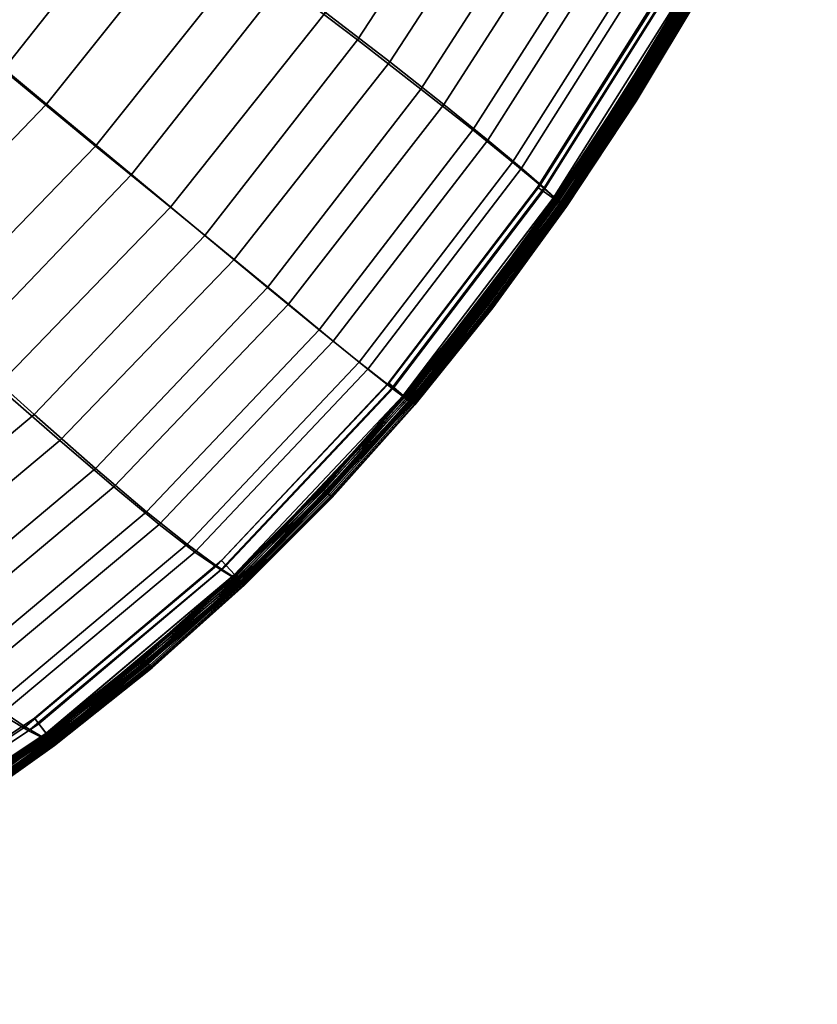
# Model space of a CAD drawing. Header units: millimetres. Extents: x -43 to 657, y -451 to 434.
# Tile 14 of 170: x 545 to 623, y -411 to -314. Entities that reach past the tile are written whole.
import ezdxf

# ---------------------------------------------------------------- set-up
doc = ezdxf.new("R2010")
doc.units = ezdxf.units.MM
doc.layers.add('_P - MAT - F_B - HOR', color=7, linetype='Continuous', lineweight=30, true_color=0xffbf7f)

msp = doc.modelspace()

# ---------------------------------------------------------------- meshes
at = {"layer": '_P - MAT - F_B - HOR'}
mesh = msp.add_polyface(dxfattribs=at)
corners = [(547.475, -384.787, 284.326), (566.081, -369.099, 284.391), (564.307, -367.92, 298.511), (545.569, -383.672, 298.365), (561.414, -365.809, 316.632), (542.553, -381.62, 316.394), (521.804, -395.424, 315.965), (538.576, -378.45, 334.25), (517.816, -392.222, 333.645), (557.459, -362.634, 334.561), (552.469, -358.389, 351.476), (533.672, -374.139, 351.113), (513.03, -387.831, 350.372), (527.861, -368.71, 367.009), (507.483, -382.285, 366.194), (546.463, -353.103, 367.404), (539.479, -346.818, 382.404), (521.197, -362.213, 382.007), (501.248, -375.646, 381.189), (563.159, -335.573, 367.386), (555.969, -329.597, 382.406), (513.69, -354.648, 396.123), (494.34, -367.913, 395.37), (531.504, -339.527, 396.48), (522.303, -331.005, 409.402), (505.11, -345.777, 409.122), (486.515, -358.817, 408.481), (547.677, -322.717, 396.502), (562.249, -304.436, 396.293), (552.218, -297.007, 409.208), (538.016, -314.696, 409.415), (511.462, -320.814, 420.973), (495.056, -335.127, 420.793), (498.051, -307.863, 431.38), (482.675, -321.53, 431.274), (526.529, -305.102, 420.933), (540.178, -288.108, 420.69), (512.216, -292.934, 431.298), (545.911, -384.086, 245.881), (543.216, -382.456, 227.684), (562.189, -366.587, 227.422), (564.709, -368.322, 245.727), (547.593, -384.917, 260.009), (566.225, -369.239, 259.941), (522.334, -396.278, 228.146), (518.677, -393.69, 210.213), (539.62, -379.806, 209.547), (514.305, -390.048, 193.034), (535.196, -376.14, 192.202), (554.258, -360.178, 191.755), (558.684, -363.858, 209.179), (487.027, -397.098, 177.767), (481.732, -391.375, 161.935), (503.593, -379.801, 160.519), (509.273, -385.385, 176.481), (529.997, -371.527, 175.544), (524.036, -366.062, 159.509), (542.827, -350.317, 158.987), (548.972, -355.64, 175.057), (559.795, -332.8, 158.952), (566.04, -337.919, 175.042), (497.196, -373.257, 145.094), (517.228, -359.687, 144.014), (489.706, -365.1, 129.977), (509.151, -351.696, 128.862), (527.147, -336.35, 128.3), (535.717, -344.12, 143.442), (552.449, -326.838, 143.362), (543.408, -319.358, 128.232), (557.913, -300.993, 128.507), (567.392, -308.075, 143.594), (481.107, -355.094, 115.419), (499.773, -341.819, 114.341), (490.971, -332.176, 102.768), (507.511, -317.433, 102.491), (517.058, -326.751, 113.908), (532.573, -310.122, 113.965), (522.257, -301.217, 102.684), (546.4, -292.272, 114.406), (548.228, -385.207, 277.708), (566.776, -369.548, 277.73), (566.814, -369.58, 266.638), (548.254, -385.222, 266.66), (566.071, -368.758, 272.695), (547.624, -384.324, 272.696), (546.906, -383.379, 272.441), (565.257, -367.896, 272.44), (546.487, -382.829, 272.135), (564.782, -367.394, 272.135), (547.624, -384.322, 271.639), (566.073, -368.759, 271.639), (565.257, -367.896, 271.853), (546.906, -383.378, 271.854), (564.782, -367.394, 272.135), (546.487, -382.829, 272.135), (484.461, -324.787, 96.096), (500.405, -310.401, 95.902), (514.607, -294.614, 96.132), (566.743, -369.469, 273.068), (548.216, -385.103, 273.068), (548.141, -385.004, 272.949), (566.658, -369.379, 272.948), (548.012, -384.834, 272.847), (566.512, -369.224, 272.846), (548.219, -385.102, 271.3), (566.748, -369.472, 271.299), (566.662, -369.381, 271.415), (548.143, -385.003, 271.415), (566.514, -369.225, 271.51), (548.013, -384.832, 271.51)]
mesh.append_faces([[corners[k] for k in face] for face in [(0, 1, 2, 3), (3, 2, 4, 5), (6, 5, 7, 8), (5, 4, 9, 7), (7, 9, 10, 11), (8, 7, 11, 12), (12, 11, 13, 14), (11, 10, 15, 13), (13, 15, 16, 17), (14, 13, 17, 18), (15, 19, 20, 16), (18, 17, 21, 22), (17, 16, 23, 21), (21, 23, 24, 25), (22, 21, 25, 26), (16, 20, 27, 23), (27, 28, 29, 30), (23, 27, 30, 24), (25, 24, 31, 32), (32, 31, 33, 34), (24, 30, 35, 31), (30, 29, 36, 35), (31, 35, 37, 33), (38, 39, 40, 41), (42, 38, 41, 43), (44, 45, 46, 39), (45, 47, 48, 46), (46, 48, 49, 50), (39, 46, 50, 40), (51, 52, 53, 54), (47, 54, 55, 48), (54, 53, 56, 55), (55, 56, 57, 58), (48, 55, 58, 49), (58, 57, 59, 60), (53, 61, 62, 56), (61, 63, 64, 62), (62, 64, 65, 66), (56, 62, 66, 57), (57, 66, 67, 59), (66, 65, 68, 67), (67, 68, 69, 70), (63, 71, 72, 64), (72, 73, 74, 75), (64, 72, 75, 65), (65, 75, 76, 68), (75, 74, 77, 76), (68, 76, 78, 69), (79, 80, 1, 0), (42, 43, 81, 82), (83, 84, 85, 86), (86, 85, 87, 88), (89, 90, 91, 92), (92, 91, 93, 94), (73, 95, 96, 74), (74, 96, 97, 77), (98, 99, 100, 101), (101, 100, 102, 103), (103, 102, 84, 83), (104, 105, 106, 107), (107, 106, 108, 109), (109, 108, 90, 89)]])
mesh = msp.add_polyface(dxfattribs=at)
corners = [(582.714, -351.442, 284.417), (597.548, -331.994, 284.413), (595.976, -330.642, 298.472), (581.054, -350.176, 298.536), (593.274, -328.387, 316.498), (578.266, -347.988, 316.644), (610.781, -310.957, 284.397), (609.276, -309.546, 298.369), (606.646, -307.27, 316.292), (589.372, -325.238, 334.335), (574.335, -344.809, 334.551), (584.3, -321.232, 351.195), (569.288, -340.658, 351.451), (602.787, -304.208, 334.06), (597.72, -300.411, 350.887), (578.102, -316.413, 367.127), (563.159, -335.573, 367.386), (570.775, -310.821, 382.17), (555.969, -329.597, 382.406), (591.481, -295.919, 366.814), (584.037, -290.757, 381.854), (562.249, -304.436, 396.293), (547.677, -322.717, 396.502), (581.472, -350.521, 245.7), (579.107, -348.675, 227.398), (594.142, -328.971, 227.55), (596.382, -330.914, 245.768), (582.852, -351.556, 259.916), (597.661, -332.069, 259.922), (609.662, -309.764, 245.881), (610.867, -311.004, 259.943), (607.515, -307.759, 227.782), (575.712, -345.918, 209.159), (571.337, -342.306, 191.738), (586.546, -322.747, 192.013), (590.851, -326.232, 209.385), (604.3, -305.059, 209.72), (600.044, -301.727, 192.404), (566.04, -337.919, 175.042), (559.795, -332.8, 158.952), (574.954, -313.725, 159.214), (581.269, -318.574, 175.327), (594.775, -297.808, 175.716), (588.373, -293.287, 159.577), (552.449, -326.838, 143.362), (567.392, -308.075, 143.594), (580.58, -288.028, 143.953), (598.237, -332.592, 275.698), (611.433, -311.587, 275.704), (611.355, -311.51, 277.771), (598.152, -332.519, 277.76), (611.327, -311.492, 266.602), (598.151, -332.517, 266.611), (611.396, -311.564, 268.673), (598.223, -332.582, 268.678), (583.358, -351.928, 277.746), (583.384, -351.949, 266.622), (582.555, -351.229, 271.64), (597.256, -331.903, 271.643), (596.284, -331.221, 271.862), (581.654, -350.455, 271.856), (595.718, -330.824, 272.145), (581.129, -350.005, 272.138), (597.26, -331.907, 272.7), (582.555, -351.229, 272.697), (581.654, -350.456, 272.443), (596.286, -331.223, 272.449), (581.129, -350.005, 272.138), (595.718, -330.824, 272.145), (610.382, -310.979, 271.647), (609.353, -310.385, 271.868), (608.755, -310.04, 272.153), (623.05, -289.027, 268.668), (623.055, -289.03, 269.777), (611.4, -311.566, 269.777), (611.393, -311.563, 270.558), (598.214, -332.576, 270.557), (598.223, -332.582, 269.777), (623.075, -289.041, 273.819), (623.092, -289.049, 274.601), (611.427, -311.583, 274.6), (611.412, -311.574, 273.819), (623.101, -289.053, 275.71), (598.233, -332.59, 274.599), (598.222, -332.582, 273.818), (610.39, -310.984, 272.703), (609.358, -310.388, 272.455), (595.718, -330.824, 272.145), (608.755, -310.04, 272.153), (597.787, -332.276, 272.849), (583.042, -351.647, 272.847), (583.042, -351.647, 271.511), (597.782, -332.273, 271.512), (611.381, -311.556, 273.408), (623.042, -289.025, 273.408), (598.194, -332.562, 273.407), (598.142, -332.526, 273.213), (611.326, -311.525, 273.214), (598.064, -332.471, 273.07), (611.242, -311.476, 273.071), (597.962, -332.399, 272.95), (611.134, -311.414, 272.952), (610.948, -311.306, 272.851), (611.367, -311.548, 270.968), (598.188, -332.558, 270.968), (611.314, -311.517, 271.161), (598.138, -332.522, 271.16), (611.232, -311.47, 271.302), (598.059, -332.467, 271.301), (611.124, -311.408, 271.418), (597.957, -332.396, 271.417), (610.938, -311.3, 271.514)]
mesh.append_faces([[corners[k] for k in face] for face in [(0, 1, 2, 3), (3, 2, 4, 5), (1, 6, 7, 2), (2, 7, 8, 4), (5, 4, 9, 10), (10, 9, 11, 12), (4, 8, 13, 9), (9, 13, 14, 11), (12, 11, 15, 16), (16, 15, 17, 18), (11, 14, 19, 15), (15, 19, 20, 17), (18, 17, 21, 22), (23, 24, 25, 26), (27, 23, 26, 28), (28, 26, 29, 30), (26, 25, 31, 29), (32, 33, 34, 35), (24, 32, 35, 25), (25, 35, 36, 31), (35, 34, 37, 36), (38, 39, 40, 41), (33, 38, 41, 34), (34, 41, 42, 37), (41, 40, 43, 42), (39, 44, 45, 40), (40, 45, 46, 43), (47, 48, 49, 50), (50, 49, 6, 1), (28, 30, 51, 52), (52, 51, 53, 54), (55, 50, 1, 0), (27, 28, 52, 56), (57, 58, 59, 60), (60, 59, 61, 62), (63, 64, 65, 66), (66, 65, 67, 68), (58, 69, 70, 59), (59, 70, 71, 61), (72, 73, 74, 53), (74, 75, 76, 77), (53, 74, 77, 54), (78, 79, 80, 81), (79, 82, 48, 80), (80, 48, 47, 83), (81, 80, 83, 84), (85, 63, 66, 86), (86, 66, 87, 88), (89, 90, 64, 63), (91, 92, 58, 57), (78, 81, 93, 94), (81, 84, 95, 93), (93, 95, 96, 97), (97, 96, 98, 99), (99, 98, 100, 101), (101, 100, 89, 102), (102, 89, 63, 85), (76, 75, 103, 104), (104, 103, 105, 106), (106, 105, 107, 108), (108, 107, 109, 110), (110, 109, 111, 92), (92, 111, 69, 58)]])
mesh = msp.add_polyface(dxfattribs=at)
corners = [(617.737, -300.533, 272.55), (611.704, -311.633, 272.55), (611.766, -311.668, 272.376), (617.801, -300.566, 272.376), (611.788, -311.681, 272.188), (617.823, -300.577, 272.189), (617.502, -300.411, 272.815), (611.474, -311.501, 272.815), (611.604, -311.576, 272.7), (617.635, -300.48, 272.7), (617.181, -300.244, 272.912), (611.161, -311.322, 272.912), (611.323, -311.415, 272.887), (617.347, -300.331, 272.888), (616.861, -300.078, 272.815), (610.847, -311.142, 272.815), (610.998, -311.229, 272.887), (617.015, -300.158, 272.888), (616.626, -299.956, 272.551), (610.617, -311.011, 272.55), (610.717, -311.068, 272.7), (616.728, -300.009, 272.7), (616.861, -300.078, 271.562), (610.847, -311.142, 271.562), (610.717, -311.068, 271.677), (616.728, -300.009, 271.677), (617.181, -300.244, 271.465), (611.161, -311.322, 271.465), (610.998, -311.229, 271.49), (617.015, -300.158, 271.49), (617.502, -300.411, 271.562), (611.474, -311.501, 271.562), (611.323, -311.415, 271.49), (617.348, -300.331, 271.49), (617.737, -300.533, 271.827), (611.704, -311.633, 271.827), (611.604, -311.575, 271.677), (617.635, -300.48, 271.677), (611.767, -311.668, 272.001), (617.801, -300.566, 272.001), (605.287, -322.35, 272.55), (605.348, -322.389, 272.376), (605.369, -322.402, 272.188), (605.063, -322.209, 272.815), (605.19, -322.289, 272.7), (604.757, -322.016, 272.912), (604.915, -322.116, 272.887), (604.452, -321.824, 272.815), (604.599, -321.917, 272.887), (604.228, -321.683, 272.55), (604.325, -321.744, 272.7), (597.451, -331.964, 272.55), (597.545, -332.029, 272.7), (610.533, -310.963, 272.189), (604.146, -321.631, 272.188), (604.167, -321.644, 272.376), (610.555, -310.975, 272.376), (597.371, -331.909, 272.188), (597.392, -331.923, 272.375), (610.617, -311.011, 271.827), (604.228, -321.683, 271.826), (604.167, -321.644, 272.001), (610.555, -310.975, 272.001), (597.451, -331.964, 271.826), (597.392, -331.923, 272.001), (597.371, -331.909, 272.188), (604.146, -321.631, 272.188), (604.146, -321.631, 272.188), (610.533, -310.963, 272.189), (604.452, -321.824, 271.562), (604.325, -321.744, 271.677), (597.545, -332.029, 271.676), (604.757, -322.016, 271.465), (604.599, -321.917, 271.489), (605.063, -322.209, 271.562), (604.915, -322.116, 271.489), (605.287, -322.35, 271.826), (605.19, -322.289, 271.677), (605.348, -322.389, 272.001)]
mesh.append_faces([[corners[k] for k in face] for face in [(0, 1, 2, 3), (3, 2, 4, 5), (6, 7, 8, 9), (9, 8, 1, 0), (10, 11, 12, 13), (13, 12, 7, 6), (14, 15, 16, 17), (17, 16, 11, 10), (18, 19, 20, 21), (21, 20, 15, 14), (22, 23, 24, 25), (26, 27, 28, 29), (29, 28, 23, 22), (30, 31, 32, 33), (33, 32, 27, 26), (34, 35, 36, 37), (37, 36, 31, 30), (5, 4, 38, 39), (39, 38, 35, 34), (1, 40, 41, 2), (2, 41, 42, 4), (7, 43, 44, 8), (8, 44, 40, 1), (11, 45, 46, 12), (12, 46, 43, 7), (15, 47, 48, 16), (16, 48, 45, 11), (19, 49, 50, 20), (49, 51, 52, 50), (20, 50, 47, 15), (53, 54, 55, 56), (54, 57, 58, 55), (55, 58, 51, 49), (56, 55, 49, 19), (59, 60, 61, 62), (60, 63, 64, 61), (61, 64, 65, 66), (62, 61, 67, 68), (23, 69, 70, 24), (70, 71, 63, 60), (24, 70, 60, 59), (27, 72, 73, 28), (28, 73, 69, 23), (31, 74, 75, 32), (32, 75, 72, 27), (35, 76, 77, 36), (36, 77, 74, 31), (4, 42, 78, 38), (38, 78, 76, 35)]])
mesh = msp.add_polyface(dxfattribs=at)
corners = [(605.287, -322.35, 272.55), (598.479, -332.678, 272.55), (598.538, -332.719, 272.375), (605.348, -322.389, 272.376), (598.558, -332.733, 272.188), (605.369, -322.402, 272.188), (605.063, -322.209, 272.815), (598.261, -332.527, 272.815), (598.384, -332.612, 272.7), (605.19, -322.289, 272.7), (604.757, -322.016, 272.912), (597.965, -332.321, 272.912), (598.118, -332.428, 272.887), (604.915, -322.116, 272.887), (604.452, -321.824, 272.815), (597.668, -332.115, 272.815), (597.811, -332.214, 272.887), (604.599, -321.917, 272.887), (604.325, -321.744, 272.7), (597.545, -332.029, 272.7), (604.452, -321.824, 271.562), (597.668, -332.115, 271.561), (597.545, -332.029, 271.676), (604.325, -321.744, 271.677), (604.757, -322.016, 271.465), (597.965, -332.321, 271.464), (597.811, -332.214, 271.489), (604.599, -321.917, 271.489), (605.063, -322.209, 271.562), (598.261, -332.527, 271.561), (598.118, -332.428, 271.489), (604.915, -322.116, 271.489), (605.287, -322.35, 271.826), (598.479, -332.678, 271.826), (598.384, -332.613, 271.676), (605.19, -322.289, 271.677), (598.538, -332.719, 272.001), (605.348, -322.389, 272.001), (591.268, -342.605, 272.55), (591.325, -342.649, 272.375), (591.345, -342.664, 272.188), (591.058, -342.444, 272.814), (591.177, -342.535, 272.699), (590.772, -342.224, 272.911), (590.92, -342.338, 272.887), (590.485, -342.004, 272.814), (590.623, -342.11, 272.887), (597.451, -331.964, 272.55), (590.275, -341.843, 272.55), (590.367, -341.913, 272.699), (582.679, -351.297, 272.549), (582.767, -351.372, 272.699), (582.881, -351.468, 272.814), (597.371, -331.909, 272.188), (590.199, -341.784, 272.188), (590.218, -341.799, 272.375), (597.392, -331.923, 272.375), (582.606, -351.234, 272.187), (582.625, -351.251, 272.375), (597.451, -331.964, 271.826), (590.275, -341.843, 271.826), (590.218, -341.799, 272), (597.392, -331.923, 272.001), (582.679, -351.297, 271.826), (582.624, -351.25, 272), (582.606, -351.234, 272.187), (590.199, -341.784, 272.188), (590.199, -341.784, 272.188), (597.371, -331.909, 272.188), (590.485, -342.004, 271.561), (590.367, -341.913, 271.676), (582.881, -351.468, 271.561), (582.767, -351.372, 271.676), (590.772, -342.224, 271.464), (590.623, -342.11, 271.489), (591.058, -342.444, 271.561), (590.92, -342.338, 271.489), (591.268, -342.605, 271.826), (591.177, -342.535, 271.676), (591.325, -342.649, 272)]
mesh.append_faces([[corners[k] for k in face] for face in [(0, 1, 2, 3), (3, 2, 4, 5), (6, 7, 8, 9), (9, 8, 1, 0), (10, 11, 12, 13), (13, 12, 7, 6), (14, 15, 16, 17), (17, 16, 11, 10), (18, 19, 15, 14), (20, 21, 22, 23), (24, 25, 26, 27), (27, 26, 21, 20), (28, 29, 30, 31), (31, 30, 25, 24), (32, 33, 34, 35), (35, 34, 29, 28), (5, 4, 36, 37), (37, 36, 33, 32), (1, 38, 39, 2), (2, 39, 40, 4), (7, 41, 42, 8), (8, 42, 38, 1), (11, 43, 44, 12), (12, 44, 41, 7), (15, 45, 46, 16), (16, 46, 43, 11), (47, 48, 49, 19), (48, 50, 51, 49), (49, 51, 52, 45), (19, 49, 45, 15), (53, 54, 55, 56), (54, 57, 58, 55), (55, 58, 50, 48), (56, 55, 48, 47), (59, 60, 61, 62), (60, 63, 64, 61), (61, 64, 65, 66), (62, 61, 67, 68), (21, 69, 70, 22), (69, 71, 72, 70), (70, 72, 63, 60), (22, 70, 60, 59), (25, 73, 74, 26), (26, 74, 69, 21), (29, 75, 76, 30), (30, 76, 73, 25), (33, 77, 78, 34), (34, 78, 75, 29), (4, 40, 79, 36), (36, 79, 77, 33)]])
mesh = msp.add_polyface(dxfattribs=at)
corners = [(566.081, -369.099, 284.391), (582.714, -351.442, 284.417), (581.054, -350.176, 298.536), (564.307, -367.92, 298.511), (578.266, -347.988, 316.644), (561.414, -365.809, 316.632), (574.335, -344.809, 334.551), (557.459, -362.634, 334.561), (569.288, -340.658, 351.451), (552.469, -358.389, 351.476), (563.159, -335.573, 367.386), (546.463, -353.103, 367.404), (566.225, -369.239, 259.941), (564.709, -368.322, 245.727), (581.472, -350.521, 245.7), (582.852, -351.556, 259.916), (562.189, -366.587, 227.422), (579.107, -348.675, 227.398), (558.684, -363.858, 209.179), (575.712, -345.918, 209.159), (554.258, -360.178, 191.755), (571.337, -342.306, 191.738), (548.972, -355.64, 175.057), (566.04, -337.919, 175.042), (566.877, -369.614, 275.686), (583.451, -351.999, 275.692), (583.358, -351.928, 277.746), (566.776, -369.548, 277.73), (598.237, -332.592, 275.698), (598.152, -332.519, 277.76), (583.384, -351.949, 266.622), (566.814, -369.58, 266.638), (598.151, -332.517, 266.611), (598.223, -332.582, 268.678), (583.459, -352.005, 268.683), (566.896, -369.627, 268.688), (548.336, -385.266, 275.68), (548.228, -385.207, 277.708), (548.254, -385.222, 266.66), (548.347, -385.266, 268.694), (566.073, -368.759, 271.639), (582.555, -351.229, 271.64), (581.654, -350.455, 271.856), (565.257, -367.896, 271.853), (581.129, -350.005, 272.138), (564.782, -367.394, 272.135), (582.555, -351.229, 272.697), (566.071, -368.758, 272.695), (565.257, -367.896, 272.44), (581.654, -350.456, 272.443), (564.782, -367.394, 272.135), (581.129, -350.005, 272.138), (566.892, -369.624, 269.778), (548.345, -385.265, 269.778), (566.882, -369.613, 270.557), (548.336, -385.255, 270.557), (566.872, -369.607, 273.817), (566.879, -369.614, 274.597), (548.337, -385.265, 274.596), (548.331, -385.255, 273.818), (598.223, -332.582, 269.777), (583.457, -352.003, 269.777), (598.214, -332.576, 270.557), (583.446, -351.994, 270.557), (598.222, -332.582, 273.818), (598.233, -332.59, 274.599), (583.45, -351.998, 274.598), (583.442, -351.991, 273.818), (583.417, -351.97, 273.406), (598.194, -332.562, 273.407), (566.85, -369.583, 273.406), (566.808, -369.539, 273.212), (583.37, -351.929, 273.213), (598.142, -332.526, 273.213), (583.298, -351.867, 273.069), (598.064, -332.471, 273.07), (566.743, -369.469, 273.068), (566.658, -369.379, 272.948), (583.204, -351.787, 272.949), (597.962, -332.399, 272.95), (583.042, -351.647, 272.847), (597.787, -332.276, 272.849), (566.512, -369.224, 272.846), (583.42, -351.972, 270.967), (566.857, -369.588, 270.967), (598.188, -332.558, 270.968), (598.138, -332.522, 271.16), (583.373, -351.931, 271.159), (566.814, -369.542, 271.159), (583.3, -351.868, 271.3), (566.748, -369.472, 271.299), (598.059, -332.467, 271.301), (597.957, -332.396, 271.417), (583.205, -351.787, 271.416), (566.662, -369.381, 271.415), (583.042, -351.647, 271.511), (566.514, -369.225, 271.51), (597.782, -332.273, 271.512), (548.311, -385.229, 273.406), (548.274, -385.179, 273.212), (548.216, -385.103, 273.068), (548.315, -385.228, 270.967), (548.277, -385.178, 271.159), (548.219, -385.102, 271.3)]
mesh.append_faces([[corners[k] for k in face] for face in [(0, 1, 2, 3), (3, 2, 4, 5), (5, 4, 6, 7), (7, 6, 8, 9), (9, 8, 10, 11), (12, 13, 14, 15), (13, 16, 17, 14), (16, 18, 19, 17), (18, 20, 21, 19), (20, 22, 23, 21), (24, 25, 26, 27), (25, 28, 29, 26), (27, 26, 1, 0), (12, 15, 30, 31), (30, 32, 33, 34), (31, 30, 34, 35), (36, 24, 27, 37), (38, 31, 35, 39), (40, 41, 42, 43), (43, 42, 44, 45), (46, 47, 48, 49), (49, 48, 50, 51), (35, 52, 53, 39), (52, 54, 55, 53), (56, 57, 58, 59), (57, 24, 36, 58), (33, 60, 61, 34), (60, 62, 63, 61), (61, 63, 54, 52), (34, 61, 52, 35), (64, 65, 66, 67), (65, 28, 25, 66), (66, 25, 24, 57), (67, 66, 57, 56), (64, 67, 68, 69), (67, 56, 70, 68), (68, 70, 71, 72), (69, 68, 72, 73), (73, 72, 74, 75), (72, 71, 76, 74), (74, 76, 77, 78), (75, 74, 78, 79), (79, 78, 80, 81), (78, 77, 82, 80), (80, 82, 47, 46), (54, 63, 83, 84), (63, 62, 85, 83), (83, 85, 86, 87), (84, 83, 87, 88), (88, 87, 89, 90), (87, 86, 91, 89), (89, 91, 92, 93), (90, 89, 93, 94), (94, 93, 95, 96), (93, 92, 97, 95), (96, 95, 41, 40), (56, 59, 98, 70), (70, 98, 99, 71), (71, 99, 100, 76), (55, 54, 84, 101), (101, 84, 88, 102), (102, 88, 90, 103)]])
mesh = msp.add_polyface(dxfattribs=at)
corners = [(591.268, -342.605, 272.55), (583.633, -352.108, 272.549), (583.687, -352.154, 272.375), (591.325, -342.649, 272.375), (583.706, -352.17, 272.188), (591.345, -342.664, 272.188), (591.058, -342.444, 272.814), (583.431, -351.936, 272.814), (583.545, -352.033, 272.699), (591.177, -342.535, 272.699), (590.772, -342.224, 272.911), (583.156, -351.702, 272.911), (583.298, -351.824, 272.886), (590.92, -342.338, 272.887), (590.485, -342.004, 272.814), (582.881, -351.468, 272.814), (583.014, -351.581, 272.886), (590.623, -342.11, 272.887), (590.772, -342.224, 271.464), (583.156, -351.702, 271.464), (583.014, -351.581, 271.489), (590.623, -342.11, 271.489), (582.881, -351.468, 271.561), (590.485, -342.004, 271.561), (591.058, -342.444, 271.561), (583.431, -351.936, 271.561), (583.298, -351.823, 271.489), (590.92, -342.338, 271.489), (591.268, -342.605, 271.826), (583.633, -352.108, 271.826), (583.545, -352.033, 271.676), (591.177, -342.535, 271.676), (583.687, -352.154, 272), (591.325, -342.649, 272), (575.547, -361.162, 272.549), (575.599, -361.212, 272.375), (566.987, -369.746, 272.549), (567.037, -369.798, 272.375), (567.054, -369.816, 272.187), (575.617, -361.229, 272.187), (575.355, -360.981, 272.814), (575.463, -361.083, 272.699), (566.806, -369.554, 272.814), (566.908, -369.662, 272.699), (575.092, -360.733, 272.911), (575.228, -360.861, 272.886), (574.83, -360.484, 272.814), (574.956, -360.604, 272.886), (582.679, -351.297, 272.549), (574.638, -360.303, 272.549), (574.721, -360.382, 272.699), (582.767, -351.372, 272.699), (582.606, -351.234, 272.187), (574.568, -360.236, 272.187), (574.586, -360.253, 272.375), (582.625, -351.251, 272.375), (582.679, -351.297, 271.826), (574.638, -360.303, 271.825), (574.586, -360.253, 272), (582.624, -351.25, 272), (574.568, -360.236, 272.187), (582.606, -351.234, 272.187), (574.83, -360.484, 271.561), (574.721, -360.382, 271.676), (582.767, -351.372, 271.676), (575.092, -360.733, 271.464), (574.957, -360.604, 271.488), (575.355, -360.981, 271.561), (575.228, -360.861, 271.488), (566.806, -369.554, 271.56), (566.686, -369.427, 271.488), (575.547, -361.162, 271.825), (575.463, -361.083, 271.676), (566.987, -369.746, 271.825), (566.908, -369.662, 271.676), (575.599, -361.212, 272), (567.037, -369.798, 272)]
mesh.append_faces([[corners[k] for k in face] for face in [(0, 1, 2, 3), (3, 2, 4, 5), (6, 7, 8, 9), (9, 8, 1, 0), (10, 11, 12, 13), (13, 12, 7, 6), (14, 15, 16, 17), (17, 16, 11, 10), (18, 19, 20, 21), (21, 20, 22, 23), (24, 25, 26, 27), (27, 26, 19, 18), (28, 29, 30, 31), (31, 30, 25, 24), (5, 4, 32, 33), (33, 32, 29, 28), (1, 34, 35, 2), (34, 36, 37, 35), (35, 37, 38, 39), (2, 35, 39, 4), (7, 40, 41, 8), (40, 42, 43, 41), (41, 43, 36, 34), (8, 41, 34, 1), (11, 44, 45, 12), (12, 45, 40, 7), (15, 46, 47, 16), (16, 47, 44, 11), (48, 49, 50, 51), (51, 50, 46, 15), (52, 53, 54, 55), (55, 54, 49, 48), (56, 57, 58, 59), (59, 58, 60, 61), (22, 62, 63, 64), (64, 63, 57, 56), (19, 65, 66, 20), (20, 66, 62, 22), (25, 67, 68, 26), (67, 69, 70, 68), (26, 68, 65, 19), (29, 71, 72, 30), (71, 73, 74, 72), (72, 74, 69, 67), (30, 72, 67, 25), (4, 39, 75, 32), (39, 38, 76, 75), (75, 76, 73, 71), (32, 75, 71, 29)]])
mesh = msp.add_polyface(dxfattribs=at)
corners = [(575.092, -360.733, 272.911), (566.557, -369.292, 272.911), (566.686, -369.427, 272.886), (575.228, -360.861, 272.886), (566.806, -369.554, 272.814), (575.355, -360.981, 272.814), (574.83, -360.484, 272.814), (566.309, -369.029, 272.814), (566.429, -369.156, 272.886), (574.956, -360.604, 272.886), (574.638, -360.303, 272.549), (566.127, -368.837, 272.549), (566.206, -368.921, 272.699), (574.721, -360.382, 272.699), (574.568, -360.236, 272.187), (566.061, -368.767, 272.187), (566.078, -368.785, 272.375), (574.586, -360.253, 272.375), (574.638, -360.303, 271.825), (566.127, -368.837, 271.825), (566.078, -368.785, 272), (574.586, -360.253, 272), (566.061, -368.767, 272.187), (574.568, -360.236, 272.187), (574.83, -360.484, 271.561), (566.309, -369.029, 271.561), (566.206, -368.921, 271.676), (574.721, -360.382, 271.676), (575.092, -360.733, 271.464), (566.557, -369.292, 271.464), (566.429, -369.156, 271.488), (574.957, -360.604, 271.488), (575.228, -360.861, 271.488), (566.686, -369.427, 271.488), (566.987, -369.746, 272.549), (557.937, -377.839, 272.549), (557.983, -377.894, 272.375), (567.037, -369.798, 272.375), (548.395, -385.443, 272.549), (548.439, -385.5, 272.375), (548.454, -385.52, 272.187), (557.999, -377.913, 272.187), (567.054, -369.816, 272.187), (557.766, -377.638, 272.814), (557.862, -377.752, 272.699), (566.908, -369.662, 272.699), (548.236, -385.232, 272.814), (548.326, -385.351, 272.699), (557.533, -377.362, 272.911), (557.653, -377.505, 272.886), (548.019, -384.944, 272.911), (548.131, -385.093, 272.886), (557.3, -377.086, 272.814), (557.412, -377.219, 272.886), (557.129, -376.884, 272.549), (557.203, -376.972, 272.699), (557.066, -376.81, 272.187), (557.082, -376.829, 272.375), (557.129, -376.884, 271.825), (557.082, -376.829, 272), (557.066, -376.81, 272.187), (566.061, -368.767, 272.187), (557.3, -377.086, 271.561), (557.203, -376.972, 271.676), (557.533, -377.362, 271.464), (557.412, -377.219, 271.488), (566.806, -369.554, 271.56), (557.766, -377.638, 271.561), (557.653, -377.505, 271.488), (548.236, -385.232, 271.561), (548.131, -385.093, 271.488), (566.987, -369.746, 271.825), (557.937, -377.839, 271.825), (557.862, -377.752, 271.676), (566.908, -369.662, 271.676), (548.395, -385.443, 271.826), (548.326, -385.351, 271.676), (557.983, -377.894, 272), (567.037, -369.798, 272), (548.439, -385.5, 272)]
mesh.append_faces([[corners[k] for k in face] for face in [(0, 1, 2, 3), (3, 2, 4, 5), (6, 7, 8, 9), (9, 8, 1, 0), (10, 11, 12, 13), (13, 12, 7, 6), (14, 15, 16, 17), (17, 16, 11, 10), (18, 19, 20, 21), (21, 20, 22, 23), (24, 25, 26, 27), (27, 26, 19, 18), (28, 29, 30, 31), (31, 30, 25, 24), (32, 33, 29, 28), (34, 35, 36, 37), (35, 38, 39, 36), (36, 39, 40, 41), (37, 36, 41, 42), (4, 43, 44, 45), (43, 46, 47, 44), (44, 47, 38, 35), (45, 44, 35, 34), (1, 48, 49, 2), (48, 50, 51, 49), (49, 51, 46, 43), (2, 49, 43, 4), (7, 52, 53, 8), (8, 53, 48, 1), (11, 54, 55, 12), (12, 55, 52, 7), (15, 56, 57, 16), (16, 57, 54, 11), (19, 58, 59, 20), (20, 59, 60, 61), (25, 62, 63, 26), (26, 63, 58, 19), (29, 64, 65, 30), (30, 65, 62, 25), (66, 67, 68, 33), (67, 69, 70, 68), (33, 68, 64, 29), (71, 72, 73, 74), (72, 75, 76, 73), (73, 76, 69, 67), (74, 73, 67, 66), (42, 41, 77, 78), (41, 40, 79, 77), (77, 79, 75, 72), (78, 77, 72, 71)]])
mesh = msp.add_polyface(dxfattribs=at)
corners = [(557.3, -377.086, 272.814), (547.801, -384.655, 272.814), (547.906, -384.795, 272.886), (557.412, -377.219, 272.886), (548.019, -384.944, 272.911), (557.533, -377.362, 272.911), (557.129, -376.884, 272.549), (547.642, -384.444, 272.549), (547.711, -384.536, 272.699), (557.203, -376.972, 272.699), (557.066, -376.81, 272.187), (547.584, -384.367, 272.187), (547.598, -384.387, 272.375), (557.082, -376.829, 272.375), (557.129, -376.884, 271.825), (547.642, -384.444, 271.826), (547.598, -384.387, 272), (557.082, -376.829, 272), (547.584, -384.367, 272.187), (557.066, -376.81, 272.187), (557.3, -377.086, 271.561), (547.801, -384.655, 271.561), (547.711, -384.536, 271.676), (557.203, -376.972, 271.676), (557.533, -377.362, 271.464), (548.019, -384.944, 271.464), (547.906, -384.794, 271.488), (557.412, -377.219, 271.488), (557.653, -377.505, 271.488), (548.131, -385.093, 271.488), (548.395, -385.443, 272.549), (538.37, -392.562, 272.549), (538.41, -392.622, 272.375), (548.439, -385.5, 272.375), (527.873, -399.207, 272.549), (527.91, -399.269, 272.375), (527.923, -399.29, 272.188), (538.424, -392.642, 272.188), (548.454, -385.52, 272.187), (548.236, -385.232, 272.814), (538.223, -392.342, 272.814), (538.306, -392.466, 272.699), (548.326, -385.351, 272.699), (527.737, -398.98, 272.814), (527.814, -399.108, 272.699), (538.021, -392.043, 272.911), (538.125, -392.198, 272.886), (548.131, -385.093, 272.886), (527.55, -398.671, 272.911), (527.647, -398.831, 272.887), (537.819, -391.743, 272.814), (537.916, -391.888, 272.886), (537.671, -391.524, 272.549), (537.736, -391.619, 272.699), (537.617, -391.444, 272.188), (537.631, -391.464, 272.375), (537.671, -391.524, 271.826), (537.631, -391.464, 272), (537.617, -391.444, 272.188), (547.584, -384.367, 272.187), (537.819, -391.743, 271.561), (537.735, -391.619, 271.676), (538.021, -392.043, 271.464), (537.916, -391.888, 271.489), (548.236, -385.232, 271.561), (538.223, -392.342, 271.561), (538.125, -392.198, 271.489), (527.737, -398.98, 271.561), (527.647, -398.831, 271.489), (527.55, -398.671, 271.464), (548.395, -385.443, 271.826), (538.37, -392.562, 271.826), (538.306, -392.466, 271.676), (548.326, -385.351, 271.676), (527.873, -399.207, 271.826), (527.814, -399.108, 271.676), (538.41, -392.622, 272), (548.439, -385.5, 272), (527.91, -399.269, 272)]
mesh.append_faces([[corners[k] for k in face] for face in [(0, 1, 2, 3), (3, 2, 4, 5), (6, 7, 8, 9), (9, 8, 1, 0), (10, 11, 12, 13), (13, 12, 7, 6), (14, 15, 16, 17), (17, 16, 18, 19), (20, 21, 22, 23), (23, 22, 15, 14), (24, 25, 26, 27), (27, 26, 21, 20), (28, 29, 25, 24), (30, 31, 32, 33), (31, 34, 35, 32), (32, 35, 36, 37), (33, 32, 37, 38), (39, 40, 41, 42), (40, 43, 44, 41), (41, 44, 34, 31), (42, 41, 31, 30), (4, 45, 46, 47), (45, 48, 49, 46), (46, 49, 43, 40), (47, 46, 40, 39), (1, 50, 51, 2), (2, 51, 45, 4), (7, 52, 53, 8), (8, 53, 50, 1), (11, 54, 55, 12), (12, 55, 52, 7), (15, 56, 57, 16), (16, 57, 58, 59), (21, 60, 61, 22), (22, 61, 56, 15), (25, 62, 63, 26), (26, 63, 60, 21), (64, 65, 66, 29), (65, 67, 68, 66), (66, 68, 69, 62), (29, 66, 62, 25), (70, 71, 72, 73), (71, 74, 75, 72), (72, 75, 67, 65), (73, 72, 65, 64), (38, 37, 76, 77), (37, 36, 78, 76), (76, 78, 74, 71), (77, 76, 71, 70)]])
mesh = msp.add_polyface(dxfattribs=at)
corners = [(504.587, -410.412, 284.117), (526.94, -398.529, 284.23), (524.923, -397.454, 298.123), (502.515, -409.35, 297.824), (521.804, -395.424, 315.965), (499.354, -407.296, 315.413), (547.475, -384.787, 284.326), (545.569, -383.672, 298.365), (542.553, -381.62, 316.394), (517.816, -392.222, 333.645), (495.394, -404, 332.825), (513.03, -387.831, 350.372), (490.763, -399.479, 349.33), (507.483, -382.285, 366.194), (485.55, -393.814, 365.026), (502.706, -409.713, 246.461), (499.758, -408.13, 228.737), (522.334, -396.278, 228.146), (525.185, -397.848, 246.138), (504.646, -410.508, 260.231), (527.023, -398.637, 260.11), (545.911, -384.086, 245.881), (547.593, -384.917, 260.009), (543.216, -382.456, 227.684), (496.087, -405.519, 211.079), (491.819, -401.835, 194.14), (514.305, -390.048, 193.034), (518.677, -393.69, 210.213), (487.027, -397.098, 177.767), (509.273, -385.385, 176.481), (527.857, -398.985, 275.675), (548.336, -385.266, 275.68), (548.228, -385.207, 277.708), (527.743, -398.929, 277.683), (548.254, -385.222, 266.66), (527.753, -398.926, 266.687), (548.347, -385.266, 268.694), (527.857, -398.969, 268.7), (505.532, -410.858, 275.67), (505.414, -410.804, 277.656), (505.422, -410.799, 266.716), (505.533, -410.843, 268.706), (505.012, -409.78, 271.642), (527.239, -397.961, 271.641), (526.621, -396.948, 271.856), (504.491, -408.712, 271.859), (526.262, -396.358, 272.139), (504.188, -408.09, 272.143), (527.24, -397.966, 272.697), (505.013, -409.785, 272.699), (504.492, -408.715, 272.446), (526.622, -396.95, 272.443), (504.188, -408.09, 272.143), (526.262, -396.358, 272.139), (547.624, -384.324, 272.696), (546.906, -383.379, 272.441), (526.262, -396.358, 272.139), (546.487, -382.829, 272.135), (547.624, -384.322, 271.639), (546.906, -383.378, 271.854), (546.487, -382.829, 272.135), (548.345, -385.265, 269.778), (548.336, -385.255, 270.557), (527.85, -398.961, 270.557), (527.856, -398.969, 269.78), (548.337, -385.265, 274.596), (527.856, -398.981, 274.596), (548.331, -385.255, 273.818), (527.85, -398.969, 273.818), (505.531, -410.854, 274.595), (505.526, -410.842, 273.818), (505.532, -410.843, 269.78), (505.526, -410.834, 270.557), (505.512, -410.811, 273.407), (527.832, -398.939, 273.407), (505.484, -410.755, 273.213), (527.8, -398.886, 273.213), (505.443, -410.668, 273.069), (527.75, -398.804, 273.069), (505.388, -410.557, 272.95), (527.686, -398.698, 272.949), (505.294, -410.364, 272.848), (527.575, -398.515, 272.848), (527.832, -398.933, 270.967), (505.512, -410.805, 270.967), (527.8, -398.88, 271.159), (505.484, -410.749, 271.159), (527.75, -398.799, 271.3), (505.442, -410.663, 271.3), (527.685, -398.692, 271.416), (505.388, -410.551, 271.416), (527.573, -398.509, 271.511), (505.294, -410.358, 271.512), (548.311, -385.229, 273.406), (548.274, -385.179, 273.212), (548.216, -385.103, 273.068), (548.141, -385.004, 272.949), (548.012, -384.834, 272.847), (548.315, -385.228, 270.967), (548.277, -385.178, 271.159), (548.219, -385.102, 271.3), (548.143, -385.003, 271.415), (548.013, -384.832, 271.51)]
mesh.append_faces([[corners[k] for k in face] for face in [(0, 1, 2, 3), (3, 2, 4, 5), (1, 6, 7, 2), (2, 7, 8, 4), (5, 4, 9, 10), (10, 9, 11, 12), (12, 11, 13, 14), (15, 16, 17, 18), (19, 15, 18, 20), (20, 18, 21, 22), (18, 17, 23, 21), (24, 25, 26, 27), (16, 24, 27, 17), (25, 28, 29, 26), (30, 31, 32, 33), (33, 32, 6, 1), (20, 22, 34, 35), (35, 34, 36, 37), (38, 30, 33, 39), (39, 33, 1, 0), (19, 20, 35, 40), (40, 35, 37, 41), (42, 43, 44, 45), (45, 44, 46, 47), (48, 49, 50, 51), (51, 50, 52, 53), (54, 48, 51, 55), (55, 51, 56, 57), (43, 58, 59, 44), (44, 59, 60, 46), (61, 62, 63, 64), (36, 61, 64, 37), (65, 31, 30, 66), (67, 65, 66, 68), (68, 66, 69, 70), (66, 30, 38, 69), (37, 64, 71, 41), (64, 63, 72, 71), (68, 70, 73, 74), (74, 73, 75, 76), (76, 75, 77, 78), (78, 77, 79, 80), (80, 79, 81, 82), (82, 81, 49, 48), (72, 63, 83, 84), (84, 83, 85, 86), (86, 85, 87, 88), (88, 87, 89, 90), (90, 89, 91, 92), (92, 91, 43, 42), (67, 68, 74, 93), (93, 74, 76, 94), (94, 76, 78, 95), (95, 78, 80, 96), (96, 80, 82, 97), (97, 82, 48, 54), (63, 62, 98, 83), (83, 98, 99, 85), (85, 99, 100, 87), (87, 100, 101, 89), (89, 101, 102, 91), (91, 102, 58, 43)]])

doc.saveas('drawing.dxf')
